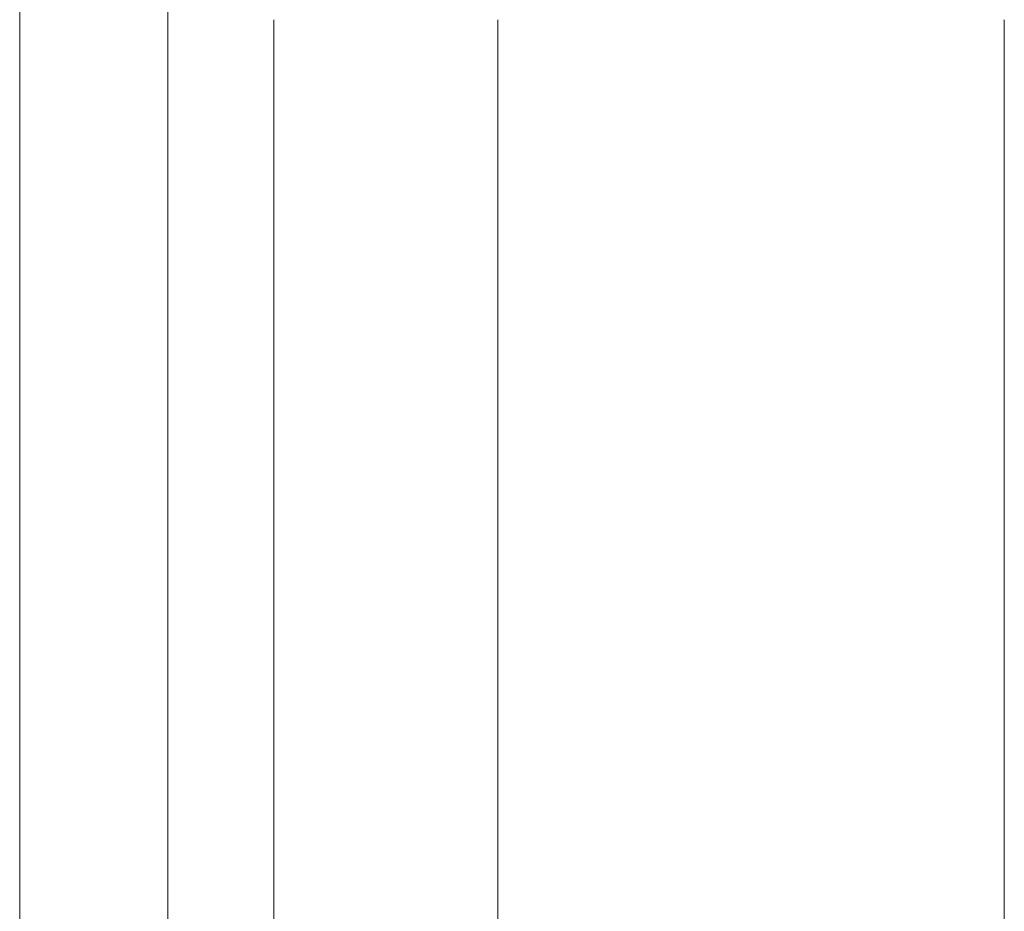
# Model space of a CAD drawing. Header units: millimetres. Extents: x 53056 to 116131, y -669674 to -625124.
# Tile 187 of 256: x 61467 to 61746, y -634191 to -633938. Entities that reach past the tile are written whole.
import ezdxf

# ---------------------------------------------------------------- set-up
doc = ezdxf.new("R2010")
doc.units = ezdxf.units.MM
doc.header["$MEASUREMENT"] = 0
doc.linetypes.add('DGN Style 1', pattern=[536.199087, 0.892178, -535.306909])
doc.linetypes.add('DGN Style 3', pattern=[1249.049455, 892.178182, -356.871273])
doc.layers.add('Side Cradle Tower', color=7, linetype='Continuous', lineweight=0)
doc.layers.add('Side Cradle Tower Platform', color=7, linetype='Continuous', lineweight=0)

# ---------------------------------------------------------------- blocks, each defined once
blk = doc.blocks.new('*U55')
at = {"layer": 'Side Cradle Tower', "color": 7, "linetype": 'Continuous', "lineweight": 0}
for p, q in [((-23126.53, 13144.99), (-23126.54, 13554.19)), ((-23084.54, 13554.19), (-23084.54, 13180.11)), ((-22991.04, 13192.17), (-22991.04, 13461.58))]:
    blk.add_line(p, q, dxfattribs=at)
at = {"layer": 'Side Cradle Tower', "color": 7, "linetype": 'Continuous', "lineweight": 0, "flags": 128}
blk.add_lwpolyline([(-23054.54, 13192.17), (-23054.54, 13256.74), (-23054.54, 13359.03), (-23054.54, 13454.32), (-23054.54, 13461.58)], dxfattribs=at)
at = {"layer": 'Side Cradle Tower Platform', "color": 7, "linetype": 'DGN Style 3', "lineweight": 0}
blk.add_line((-22847.51, 13461.58), (-22847.51, 13192.17), dxfattribs=at)

msp = doc.modelspace()

# ---------------------------------------------------------------- block references
at = {"color": 7, "linetype": 'DGN Style 1', "lineweight": 0}
msp.add_blockref('*U55', (84593.95, -647399.35), dxfattribs=at)

doc.saveas('drawing.dxf')
